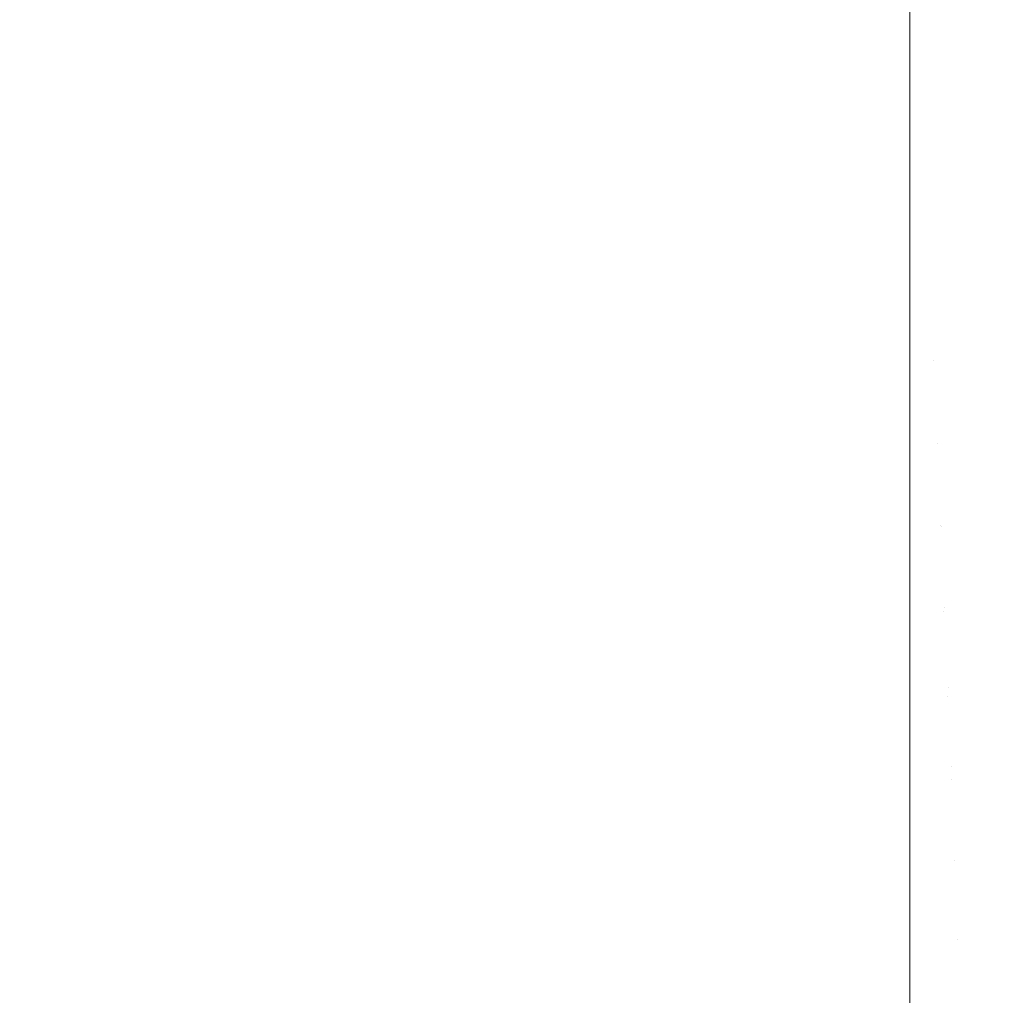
# Model space of a CAD drawing. Header units: centimetres. Extents: x -26 to 27.3, y -21.7 to -19.9.
# Tile 170 of 202: x 27.1687 to 27.2142, y -21.615 to -21.5698. Entities that reach past the tile are written whole.
import ezdxf

# ---------------------------------------------------------------- set-up
doc = ezdxf.new("R2010")
doc.units = ezdxf.units.CM
doc.header["$LTSCALE"] = 2.54
doc.layers.add('Lucido design-1', color=7, linetype='Continuous')

# ---------------------------------------------------------------- blocks, each defined once
blk = doc.blocks.new('Gruppo-4-1')
at = {"color": 7, "linetype": 'Continuous', "lineweight": 9}
for points, invisible_edges in [([(27.213862, -21.567064, 330.585783), (27.213553, -21.567227, 330.585783), (27.215485, -21.571058, 330.585336), (27.215954, -21.570809, 330.585336)], 15), ([(27.214163, -21.566887, 330.585783), (27.213862, -21.567064, 330.585783), (27.215954, -21.570809, 330.585336), (27.216412, -21.57054, 330.585336)], 15), ([(27.214456, -21.566698, 330.585783), (27.214163, -21.566887, 330.585783), (27.216412, -21.57054, 330.585336), (27.216858, -21.570252, 330.585336)], 15), ([(27.212918, -21.567515, 330.585783), (27.212591, -21.567638, 330.585783), (27.21402, -21.571682, 330.585336), (27.214517, -21.571495, 330.585336)], 15), ([(27.213239, -21.567378, 330.585783), (27.212918, -21.567515, 330.585783), (27.214517, -21.571495, 330.585336), (27.215005, -21.571287, 330.585336)], 15), ([(27.213553, -21.567227, 330.585783), (27.213239, -21.567378, 330.585783), (27.215005, -21.571287, 330.585336), (27.215485, -21.571058, 330.585336)], 15), ([(27.211585, -21.567923, 330.585783), (27.211242, -21.567989, 330.585783), (27.211967, -21.572217, 330.585336), (27.212488, -21.572116, 330.585336)], 15), ([(27.211924, -21.567842, 330.585783), (27.211585, -21.567923, 330.585783), (27.212488, -21.572116, 330.585336), (27.213005, -21.571993, 330.585336)], 15), ([(27.21226, -21.567747, 330.585783), (27.211924, -21.567842, 330.585783), (27.213005, -21.571993, 330.585336), (27.213516, -21.571849, 330.585336)], 15), ([(27.212591, -21.567638, 330.585783), (27.21226, -21.567747, 330.585783), (27.213516, -21.571849, 330.585336), (27.21402, -21.571682, 330.585336)], 15), ([(27.209853, -21.572397, 330.585336), (27.209853, -21.568368, 330.585756), (-25.890147, -21.568368, 330.585756), (-25.890147, -21.572397, 330.585336)], 10), ([(27.209853, -21.568368, 330.585756), (27.209853, -21.572397, 330.585336), (27.210384, -21.572386, 330.585336), (27.210202, -21.5681, 330.585783)], 14), ([(27.21055, -21.568078, 330.585783), (27.210202, -21.5681, 330.585783), (27.210384, -21.572386, 330.585336), (27.210914, -21.572352, 330.585336)], 15), ([(27.210897, -21.568041, 330.585783), (27.21055, -21.568078, 330.585783), (27.210914, -21.572352, 330.585336), (27.211442, -21.572296, 330.585336)], 15), ([(27.211242, -21.567989, 330.585783), (27.210897, -21.568041, 330.585783), (27.211442, -21.572296, 330.585336), (27.211967, -21.572217, 330.585336)], 15), ([(-25.890147, -21.569833, 329.786617), (-25.890147, -21.568602, 329.786519), (27.209853, -21.568602, 329.786519), (27.209853, -21.569833, 329.786617)], 10), ([(27.21628, -21.572235, 329.787095), (27.215736, -21.572503, 329.787095), (27.214056, -21.568901, 329.786617), (27.214445, -21.568709, 329.786617)], 15), ([(27.214614, -21.572968, 329.787095), (27.214039, -21.573163, 329.787095), (27.212844, -21.569373, 329.786617), (27.213254, -21.569233, 329.786617)], 15), ([(27.21518, -21.572748, 329.787095), (27.214614, -21.572968, 329.787095), (27.213254, -21.569233, 329.786617), (27.213659, -21.569076, 329.786617)], 15), ([(27.215736, -21.572503, 329.787095), (27.21518, -21.572748, 329.787095), (27.213659, -21.569076, 329.786617), (27.214056, -21.568901, 329.786617)], 15), ([(27.211066, -21.573754, 329.787095), (27.21046, -21.573794, 329.787095), (27.210287, -21.569824, 329.786617), (27.21072, -21.569795, 329.786617)], 15), ([(27.21167, -21.573688, 329.787095), (27.211066, -21.573754, 329.787095), (27.21072, -21.569795, 329.786617), (27.211151, -21.569748, 329.786617)], 15), ([(27.21227, -21.573596, 329.787095), (27.21167, -21.573688, 329.787095), (27.211151, -21.569748, 329.786617), (27.21158, -21.569682, 329.786617)], 15), ([(27.212866, -21.573477, 329.787095), (27.21227, -21.573596, 329.787095), (27.21158, -21.569682, 329.786617), (27.212006, -21.569597, 329.786617)], 15), ([(27.213456, -21.573333, 329.787095), (27.212866, -21.573477, 329.787095), (27.212006, -21.569597, 329.786617), (27.212427, -21.569494, 329.786617)], 15), ([(27.214039, -21.573163, 329.787095), (27.213456, -21.573333, 329.787095), (27.212427, -21.569494, 329.786617), (27.212844, -21.569373, 329.786617)], 15), ([(27.209853, -21.569833, 329.786617), (27.209853, -21.572939, 329.786991), (-25.890147, -21.572939, 329.786991), (-25.890147, -21.569833, 329.786617)], 10), ([(27.209853, -21.572939, 329.786991), (27.209853, -21.569833, 329.786617), (27.210287, -21.569824, 329.786617), (27.21046, -21.573794, 329.787095)], 14), ([(27.214517, -21.571495, 330.585336), (27.21402, -21.571682, 330.585336), (27.215439, -21.575698, 330.584706), (27.216105, -21.575447, 330.584706)], 15), ([(27.213005, -21.571993, 330.585336), (27.212488, -21.572116, 330.585336), (27.213386, -21.57628, 330.584706), (27.214078, -21.576115, 330.584706)], 15), ([(27.213516, -21.571849, 330.585336), (27.213005, -21.571993, 330.585336), (27.214078, -21.576115, 330.584706), (27.214763, -21.575921, 330.584706)], 15), ([(27.21402, -21.571682, 330.585336), (27.213516, -21.571849, 330.585336), (27.214763, -21.575921, 330.584706), (27.215439, -21.575698, 330.584706)], 15), ([(-25.890147, -21.572397, 330.585336), (-25.890147, -21.572589, 330.585308), (27.209853, -21.572589, 330.585308), (27.209853, -21.572397, 330.585336)], 10), ([(27.210384, -21.572386, 330.585336), (27.209853, -21.572397, 330.585336), (27.209853, -21.572589, 330.585308)], 9), ([(27.209853, -21.572589, 330.585308), (27.209853, -21.576656, 330.584706), (27.210565, -21.576641, 330.584706), (27.210384, -21.572386, 330.585336)], 14), ([(27.210914, -21.572352, 330.585336), (27.210384, -21.572386, 330.585336), (27.210565, -21.576641, 330.584706), (27.211275, -21.576596, 330.584706)], 15), ([(27.211442, -21.572296, 330.585336), (27.210914, -21.572352, 330.585336), (27.211275, -21.576596, 330.584706), (27.211983, -21.57652, 330.584706)], 15), ([(27.211967, -21.572217, 330.585336), (27.211442, -21.572296, 330.585336), (27.211983, -21.57652, 330.584706), (27.212687, -21.576415, 330.584706)], 15), ([(27.212488, -21.572116, 330.585336), (27.211967, -21.572217, 330.585336), (27.212687, -21.576415, 330.584706), (27.213386, -21.57628, 330.584706)], 15), ([(27.209853, -21.576656, 330.584706), (27.209853, -21.572589, 330.585308), (-25.890147, -21.572589, 330.585308), (-25.890147, -21.576656, 330.584706)], 10), ([(-25.890147, -21.573807, 329.787095), (-25.890147, -21.572939, 329.786991), (27.209853, -21.572939, 329.786991), (27.209853, -21.573807, 329.787095)], 10), ([(27.21046, -21.573794, 329.787095), (27.209853, -21.573807, 329.787095), (27.209853, -21.572939, 329.786991)], 9), ([(27.215967, -21.576686, 329.787732), (27.215229, -21.576937, 329.787732), (27.214039, -21.573163, 329.787095), (27.214614, -21.572968, 329.787095)], 15), ([(27.21448, -21.577155, 329.787732), (27.213722, -21.577341, 329.787732), (27.212866, -21.573477, 329.787095), (27.213456, -21.573333, 329.787095)], 15), ([(27.215229, -21.576937, 329.787732), (27.21448, -21.577155, 329.787732), (27.213456, -21.573333, 329.787095), (27.214039, -21.573163, 329.787095)], 15), ([(27.209853, -21.573807, 329.787095), (27.209853, -21.577251, 329.78765), (-25.890147, -21.577251, 329.78765), (-25.890147, -21.573807, 329.787095)], 10), ([(27.209853, -21.577251, 329.78765), (27.209853, -21.573807, 329.787095), (27.21046, -21.573794, 329.787095), (27.210633, -21.577747, 329.787732)], 14), ([(27.211411, -21.577696, 329.787732), (27.210633, -21.577747, 329.787732), (27.21046, -21.573794, 329.787095), (27.211066, -21.573754, 329.787095)], 15), ([(27.212186, -21.577612, 329.787732), (27.211411, -21.577696, 329.787732), (27.211066, -21.573754, 329.787095), (27.21167, -21.573688, 329.787095)], 15), ([(27.212957, -21.577493, 329.787732), (27.212186, -21.577612, 329.787732), (27.21167, -21.573688, 329.787095), (27.21227, -21.573596, 329.787095)], 15), ([(27.213722, -21.577341, 329.787732), (27.212957, -21.577493, 329.787732), (27.21227, -21.573596, 329.787095), (27.212866, -21.573477, 329.787095)], 15), ([(27.214078, -21.576115, 330.584706), (27.213386, -21.57628, 330.584706), (27.214275, -21.580406, 330.583894), (27.215142, -21.5802, 330.583894)], 15), ([(27.214763, -21.575921, 330.584706), (27.214078, -21.576115, 330.584706), (27.215142, -21.5802, 330.583894), (27.215999, -21.579957, 330.583894)], 15), ([(27.211275, -21.576596, 330.584706), (27.210565, -21.576641, 330.584706), (27.210744, -21.580858, 330.583894), (27.211633, -21.580801, 330.583894)], 15), ([(27.211983, -21.57652, 330.584706), (27.211275, -21.576596, 330.584706), (27.211633, -21.580801, 330.583894), (27.212519, -21.580707, 330.583894)], 15), ([(27.212687, -21.576415, 330.584706), (27.211983, -21.57652, 330.584706), (27.212519, -21.580707, 330.583894), (27.2134, -21.580575, 330.583894)], 15), ([(27.213386, -21.57628, 330.584706), (27.212687, -21.576415, 330.584706), (27.2134, -21.580575, 330.583894), (27.214275, -21.580406, 330.583894)], 15), ([(-25.890147, -21.576656, 330.584706), (-25.890147, -21.576788, 330.58468), (27.209853, -21.576788, 330.58468), (27.209853, -21.576656, 330.584706)], 10), ([(27.209853, -21.580877, 330.583894), (27.209853, -21.576788, 330.58468), (-25.890147, -21.576788, 330.58468), (-25.890147, -21.580877, 330.583894)], 10), ([(27.210565, -21.576641, 330.584706), (27.209853, -21.576656, 330.584706), (27.209853, -21.576788, 330.58468)], 9), ([(27.209853, -21.576788, 330.58468), (27.209853, -21.580877, 330.583894), (27.210744, -21.580858, 330.583894), (27.210565, -21.576641, 330.584706)], 14), ([(-25.890147, -21.577764, 329.787732), (-25.890147, -21.577251, 329.78765), (27.209853, -21.577251, 329.78765), (27.209853, -21.577764, 329.787732)], 10), ([(27.210633, -21.577747, 329.787732), (27.209853, -21.577764, 329.787732), (27.209853, -21.577251, 329.78765)], 9), ([(27.21364, -21.581367, 329.788529), (27.2127, -21.581511, 329.788529), (27.212186, -21.577612, 329.787732), (27.212957, -21.577493, 329.787732)], 15), ([(27.214574, -21.581181, 329.788529), (27.21364, -21.581367, 329.788529), (27.212957, -21.577493, 329.787732), (27.213722, -21.577341, 329.787732)], 15), ([(27.215498, -21.580955, 329.788529), (27.214574, -21.581181, 329.788529), (27.213722, -21.577341, 329.787732), (27.21448, -21.577155, 329.787732)], 15), ([(27.209853, -21.577764, 329.787732), (27.209853, -21.581531, 329.788495), (-25.890147, -21.581531, 329.788495), (-25.890147, -21.577764, 329.787732)], 10), ([(27.209853, -21.581531, 329.788495), (27.209853, -21.577764, 329.787732), (27.210633, -21.577747, 329.787732), (27.210804, -21.581677, 329.788529)], 14), ([(27.211754, -21.581615, 329.788529), (27.210804, -21.581677, 329.788529), (27.210633, -21.577747, 329.787732), (27.211411, -21.577696, 329.787732)], 15), ([(27.2127, -21.581511, 329.788529), (27.211754, -21.581615, 329.788529), (27.211411, -21.577696, 329.787732), (27.212186, -21.577612, 329.787732)], 15), ([(27.212519, -21.580707, 330.583894), (27.211633, -21.580801, 330.583894), (27.211987, -21.584962, 330.582904), (27.213049, -21.584848, 330.582904)], 15), ([(27.2134, -21.580575, 330.583894), (27.212519, -21.580707, 330.583894), (27.213049, -21.584848, 330.582904), (27.214106, -21.58469, 330.582904)], 15), ([(27.214275, -21.580406, 330.583894), (27.2134, -21.580575, 330.583894), (27.214106, -21.58469, 330.582904), (27.215155, -21.584487, 330.582904)], 15), ([(-25.890147, -21.580877, 330.583894), (-25.890147, -21.580956, 330.583875), (27.209853, -21.580956, 330.583875), (27.209853, -21.580877, 330.583894)], 10), ([(27.209853, -21.585052, 330.582904), (27.209853, -21.580956, 330.583875), (-25.890147, -21.580956, 330.583875), (-25.890147, -21.585052, 330.582904)], 10), ([(27.210744, -21.580858, 330.583894), (27.209853, -21.580877, 330.583894), (27.209853, -21.580956, 330.583875)], 9), ([(27.209853, -21.580956, 330.583875), (27.209853, -21.585052, 330.582904), (27.210921, -21.585029, 330.582904), (27.210744, -21.580858, 330.583894)], 14), ([(27.211633, -21.580801, 330.583894), (27.210744, -21.580858, 330.583894), (27.210921, -21.585029, 330.582904), (27.211987, -21.584962, 330.582904)], 15), ([(27.215418, -21.584992, 329.789484), (27.214318, -21.585211, 329.789484), (27.21364, -21.581367, 329.788529), (27.214574, -21.581181, 329.788529)], 15), ([(-25.890147, -21.581698, 329.788529), (-25.890147, -21.581531, 329.788495), (27.209853, -21.581531, 329.788495), (27.209853, -21.581698, 329.788529)], 10), ([(27.210804, -21.581677, 329.788529), (27.209853, -21.581698, 329.788529), (27.209853, -21.581531, 329.788495)], 9), ([(27.212094, -21.585504, 329.789484), (27.210975, -21.585577, 329.789484), (27.210804, -21.581677, 329.788529), (27.211754, -21.581615, 329.788529)], 15), ([(27.213209, -21.585381, 329.789484), (27.212094, -21.585504, 329.789484), (27.211754, -21.581615, 329.788529), (27.2127, -21.581511, 329.788529)], 15), ([(27.214318, -21.585211, 329.789484), (27.213209, -21.585381, 329.789484), (27.2127, -21.581511, 329.788529), (27.21364, -21.581367, 329.788529)], 15), ([(27.209853, -21.581698, 329.788529), (27.209853, -21.585601, 329.789484), (-25.890147, -21.585601, 329.789484), (-25.890147, -21.581698, 329.788529)], 10), ([(27.210975, -21.585577, 329.789484), (27.209853, -21.585601, 329.789484), (27.209853, -21.581698, 329.788529), (27.210804, -21.581677, 329.788529)], 13), ([(27.214106, -21.58469, 330.582904), (27.213049, -21.584848, 330.582904), (27.213573, -21.588938, 330.581737), (27.214803, -21.588754, 330.581737)], 15), ([(27.215155, -21.584487, 330.582904), (27.214106, -21.58469, 330.582904), (27.214803, -21.588754, 330.581737), (27.216023, -21.588517, 330.581737)], 15), ([(-25.890147, -21.58917, 330.581738), (27.209853, -21.58917, 330.581738), (27.209853, -21.585086, 330.582894), (-25.890147, -21.585086, 330.582894)], 5), ([(27.210921, -21.585029, 330.582904), (27.209853, -21.585052, 330.582904), (27.209853, -21.585086, 330.582894)], 9), ([(27.209853, -21.585086, 330.582894), (27.209853, -21.589175, 330.581737), (27.211096, -21.589148, 330.581737), (27.210921, -21.585029, 330.582904)], 14), ([(27.211987, -21.584962, 330.582904), (27.210921, -21.585029, 330.582904), (27.211096, -21.589148, 330.581737), (27.212337, -21.589069, 330.581737)], 15), ([(27.213049, -21.584848, 330.582904), (27.211987, -21.584962, 330.582904), (27.212337, -21.589069, 330.581737), (27.213573, -21.588938, 330.581737)], 15), ([(27.21499, -21.589019, 329.790596), (27.213714, -21.589215, 329.790596), (27.213209, -21.585381, 329.789484), (27.214318, -21.585211, 329.789484)], 15), ([(27.209853, -21.585601, 329.789484), (27.209853, -21.585769, 329.789532), (-25.890147, -21.585769, 329.789532), (-25.890147, -21.585601, 329.789484)], 10), ([(27.210975, -21.585577, 329.789484), (27.211143, -21.58944, 329.790596), (27.209853, -21.589468, 329.790596), (27.209853, -21.585769, 329.789532)], 11), ([(27.209853, -21.585769, 329.789532), (27.209853, -21.585601, 329.789484), (27.210975, -21.585577, 329.789484)], 10), ([(27.212431, -21.589355, 329.790596), (27.211143, -21.58944, 329.790596), (27.210975, -21.585577, 329.789484), (27.212094, -21.585504, 329.789484)], 15), ([(27.213714, -21.589215, 329.790596), (27.212431, -21.589355, 329.790596), (27.212094, -21.585504, 329.789484), (27.213209, -21.585381, 329.789484)], 15), ([(-25.890147, -21.589468, 329.790596), (-25.890147, -21.585769, 329.789532), (27.209853, -21.585769, 329.789532), (27.209853, -21.589468, 329.790596)], 10), ([(27.213573, -21.588938, 330.581737), (27.212337, -21.589069, 330.581737), (27.212681, -21.593118, 330.580397), (27.214089, -21.592968, 330.580397)], 15), ([(27.214803, -21.588754, 330.581737), (27.213573, -21.588938, 330.581737), (27.214089, -21.592968, 330.580397), (27.215489, -21.592758, 330.580397)], 15), ([(-25.890147, -21.593202, 330.580408), (27.209853, -21.593202, 330.580408), (27.209853, -21.58917, 330.581738), (-25.890147, -21.58917, 330.581738)], 5), ([(27.211268, -21.593208, 330.580397), (27.211096, -21.589148, 330.581737), (27.209853, -21.589175, 330.581737), (27.209853, -21.593202, 330.580408)], 11), ([(27.212337, -21.589069, 330.581737), (27.211096, -21.589148, 330.581737), (27.211268, -21.593208, 330.580397), (27.212681, -21.593118, 330.580397)], 15), ([(27.212764, -21.593164, 329.791865), (27.21131, -21.593259, 329.791865), (27.211143, -21.58944, 329.790596), (27.212431, -21.589355, 329.790596)], 15), ([(27.214213, -21.593005, 329.791865), (27.212764, -21.593164, 329.791865), (27.212431, -21.589355, 329.790596), (27.213714, -21.589215, 329.790596)], 15), ([(27.215653, -21.592784, 329.791865), (27.214213, -21.593005, 329.791865), (27.213714, -21.589215, 329.790596), (27.21499, -21.589019, 329.790596)], 15), ([(27.209853, -21.589468, 329.790596), (27.209853, -21.589956, 329.790758), (-25.890147, -21.589956, 329.790758), (-25.890147, -21.589468, 329.790596)], 10), ([(27.211143, -21.58944, 329.790596), (27.21131, -21.593259, 329.791865), (27.209853, -21.593291, 329.791865), (27.209853, -21.589956, 329.790758)], 11), ([(27.209853, -21.589956, 329.790758), (27.209853, -21.589468, 329.790596), (27.211143, -21.58944, 329.790596)], 10), ([(-25.890147, -21.593291, 329.791865), (-25.890147, -21.589956, 329.790758), (27.209853, -21.589956, 329.790758), (27.209853, -21.593291, 329.791865)], 10), ([(27.214089, -21.592968, 330.580397), (27.212681, -21.593118, 330.580397), (27.21302, -21.597099, 330.578886), (27.214597, -21.596931, 330.578886)], 15), ([(27.214706, -21.596747, 329.793289), (27.213093, -21.596923, 329.793289), (27.212764, -21.593164, 329.791865), (27.214213, -21.593005, 329.791865)], 15), ([(27.215489, -21.592758, 330.580397), (27.214089, -21.592968, 330.580397), (27.214597, -21.596931, 330.578886), (27.216164, -21.596697, 330.578886)], 15), ([(27.216309, -21.5965, 329.793289), (27.214706, -21.596747, 329.793289), (27.214213, -21.593005, 329.791865), (27.215653, -21.592784, 329.791865)], 15), ([(-25.890147, -21.593238, 330.580397), (-25.890147, -21.597173, 330.578909), (27.209853, -21.597173, 330.578909), (27.209853, -21.593238, 330.580397)], 10), ([(27.209853, -21.593291, 329.791865), (27.209853, -21.594085, 329.792165), (-25.890147, -21.594085, 329.792165), (-25.890147, -21.593291, 329.791865)], 10), ([(27.209853, -21.593202, 330.580408), (27.209853, -21.593238, 330.580397), (27.211268, -21.593208, 330.580397)], 10), ([(27.211438, -21.5972, 330.578886), (27.211268, -21.593208, 330.580397), (27.209853, -21.593238, 330.580397), (27.209853, -21.597173, 330.578909)], 11), ([(27.21131, -21.593259, 329.791865), (27.211475, -21.597029, 329.793289), (27.209853, -21.597065, 329.793289), (27.209853, -21.594085, 329.792165)], 11), ([(27.209853, -21.594085, 329.792165), (27.209853, -21.593291, 329.791865), (27.21131, -21.593259, 329.791865)], 10), ([(27.212681, -21.593118, 330.580397), (27.211268, -21.593208, 330.580397), (27.211438, -21.5972, 330.578886), (27.21302, -21.597099, 330.578886)], 15), ([(27.213093, -21.596923, 329.793289), (27.211475, -21.597029, 329.793289), (27.21131, -21.593259, 329.791865), (27.212764, -21.593164, 329.791865)], 15), ([(-25.890147, -21.597065, 329.793289), (-25.890147, -21.594085, 329.792165), (27.209853, -21.594085, 329.792165), (27.209853, -21.597065, 329.793289)], 10), ([(27.209853, -21.597065, 329.793289), (27.209853, -21.59815, 329.793749), (-25.890147, -21.59815, 329.793749), (-25.890147, -21.597065, 329.793289)], 10), ([(27.211475, -21.597029, 329.793289), (27.211637, -21.600743, 329.794865), (27.209853, -21.600782, 329.794865), (27.209853, -21.59815, 329.793749)], 11), ([(27.209853, -21.59815, 329.793749), (27.209853, -21.597065, 329.793289), (27.211475, -21.597029, 329.793289)], 10), ([(27.21302, -21.597099, 330.578886), (27.211438, -21.5972, 330.578886), (27.211604, -21.601119, 330.577209), (27.213353, -21.601008, 330.577209)], 15), ([(27.213417, -21.600626, 329.794865), (27.211637, -21.600743, 329.794865), (27.211475, -21.597029, 329.793289), (27.213093, -21.596923, 329.793289)], 15), ([(27.214597, -21.596931, 330.578886), (27.21302, -21.597099, 330.578886), (27.213353, -21.601008, 330.577209), (27.215095, -21.600822, 330.577209)], 15), ([(27.215191, -21.600432, 329.794865), (27.213417, -21.600626, 329.794865), (27.213093, -21.596923, 329.793289), (27.214706, -21.596747, 329.793289)], 15), ([(-25.890147, -21.597234, 330.578886), (-25.890147, -21.601077, 330.577243), (27.209853, -21.601077, 330.577243), (27.209853, -21.597234, 330.578886)], 10), ([(27.209853, -21.597173, 330.578909), (27.209853, -21.597234, 330.578886), (27.211438, -21.5972, 330.578886)], 10), ([(27.211604, -21.601119, 330.577209), (27.211438, -21.5972, 330.578886), (27.209853, -21.597234, 330.578886), (27.209853, -21.601077, 330.577243)], 11), ([(-25.890147, -21.600782, 329.794865), (-25.890147, -21.59815, 329.793749), (27.209853, -21.59815, 329.793749), (27.209853, -21.600782, 329.794865)], 10), ([(27.209853, -21.600782, 329.794865), (27.209853, -21.602142, 329.795508), (-25.890147, -21.602142, 329.795508), (-25.890147, -21.600782, 329.794865)], 10), ([(27.211637, -21.600743, 329.794865), (27.211796, -21.604394, 329.796592), (27.209853, -21.604436, 329.796592), (27.209853, -21.602142, 329.795508)], 11), ([(27.209853, -21.602142, 329.795508), (27.209853, -21.600782, 329.794865), (27.211637, -21.600743, 329.794865)], 10), ([(27.213736, -21.604267, 329.796592), (27.211796, -21.604394, 329.796592), (27.211637, -21.600743, 329.794865), (27.213417, -21.600626, 329.794865)], 15), ([(27.215668, -21.604055, 329.796592), (27.213736, -21.604267, 329.796592), (27.213417, -21.600626, 329.794865), (27.215191, -21.600432, 329.794865)], 15), ([(27.209853, -21.601156, 330.577209), (27.209853, -21.601077, 330.577243), (-25.890147, -21.601077, 330.577243), (-25.890147, -21.601156, 330.577209)], 10), ([(-25.890147, -21.601156, 330.577209), (-25.890147, -21.604907, 330.575412), (27.209853, -21.604907, 330.575412), (27.209853, -21.601156, 330.577209)], 10), ([(27.209853, -21.601077, 330.577243), (27.209853, -21.601156, 330.577209), (27.211604, -21.601119, 330.577209)], 10), ([(27.211768, -21.604958, 330.575368), (27.211604, -21.601119, 330.577209), (27.209853, -21.601156, 330.577209), (27.209853, -21.604907, 330.575412)], 11), ([(27.213353, -21.601008, 330.577209), (27.211604, -21.601119, 330.577209), (27.211768, -21.604958, 330.575368), (27.213679, -21.604836, 330.575368)], 15), ([(27.215095, -21.600822, 330.577209), (27.213353, -21.601008, 330.577209), (27.213679, -21.604836, 330.575368), (27.215583, -21.604633, 330.575368)], 15), ([(-25.890147, -21.604436, 329.796592), (-25.890147, -21.602142, 329.795508), (27.209853, -21.602142, 329.795508), (27.209853, -21.604436, 329.796592)], 10), ([(27.211796, -21.604394, 329.796592), (27.211953, -21.607976, 329.798468), (27.209853, -21.608022, 329.798468), (27.209853, -21.606053, 329.797438)], 11), ([(27.209853, -21.606053, 329.797438), (27.209853, -21.604436, 329.796592), (27.211796, -21.604394, 329.796592)], 10), ([(27.214048, -21.607839, 329.798468), (27.211953, -21.607976, 329.798468), (27.211796, -21.604394, 329.796592), (27.213736, -21.604267, 329.796592)], 15), ([(27.216136, -21.60761, 329.798468), (27.214048, -21.607839, 329.798468), (27.213736, -21.604267, 329.796592), (27.215668, -21.604055, 329.796592)], 15), ([(27.209853, -21.604436, 329.796592), (27.209853, -21.606053, 329.797438), (-25.890147, -21.606053, 329.797438), (-25.890147, -21.604436, 329.796592)], 10), ([(27.213679, -21.604836, 330.575368), (27.211768, -21.604958, 330.575368), (27.211927, -21.60871, 330.573369), (27.213997, -21.608578, 330.573369)], 15), ([(27.215583, -21.604633, 330.575368), (27.213679, -21.604836, 330.575368), (27.213997, -21.608578, 330.573369), (27.21606, -21.608358, 330.573369)], 15), ([(27.209853, -21.604999, 330.575368), (27.209853, -21.604907, 330.575412), (-25.890147, -21.604907, 330.575412), (-25.890147, -21.604999, 330.575368)], 10), ([(-25.890147, -21.604999, 330.575368), (-25.890147, -21.608656, 330.573421), (27.209853, -21.608656, 330.573421), (27.209853, -21.604999, 330.575368)], 10), ([(27.209853, -21.604907, 330.575412), (27.209853, -21.604999, 330.575368), (27.211768, -21.604958, 330.575368)], 10), ([(27.211927, -21.60871, 330.573369), (27.211768, -21.604958, 330.575368), (27.209853, -21.604999, 330.575368), (27.209853, -21.608656, 330.573421)], 11), ([(-25.890147, -21.608022, 329.798468), (-25.890147, -21.606053, 329.797438), (27.209853, -21.606053, 329.797438), (27.209853, -21.608022, 329.798468)], 10), ([(27.216594, -21.611091, 329.800489), (27.214354, -21.611336, 329.800489), (27.214048, -21.607839, 329.798468), (27.216136, -21.60761, 329.798468)], 15), ([(27.209853, -21.608022, 329.798468), (27.209853, -21.609878, 329.799537), (-25.890147, -21.609878, 329.799537), (-25.890147, -21.608022, 329.798468)], 10), ([(27.209853, -21.609878, 329.799537), (27.209853, -21.608022, 329.798468), (27.211953, -21.607976, 329.798468), (27.212106, -21.611483, 329.800489)], 14), ([(27.214354, -21.611336, 329.800489), (27.212106, -21.611483, 329.800489), (27.211953, -21.607976, 329.798468), (27.214048, -21.607839, 329.798468)], 15), ([(27.21606, -21.608358, 330.573369), (27.213997, -21.608578, 330.573369), (27.214308, -21.612227, 330.571214), (27.216525, -21.611991, 330.571214)], 15), ([(27.209853, -21.608754, 330.573369), (27.209853, -21.608656, 330.573421), (-25.890147, -21.608656, 330.573421), (-25.890147, -21.608754, 330.573369)], 10), ([(-25.890147, -21.608754, 330.573369), (-25.890147, -21.612318, 330.571272), (27.209853, -21.612318, 330.571272), (27.209853, -21.608754, 330.573369)], 10), ([(27.209853, -21.608656, 330.573421), (27.209853, -21.608754, 330.573369), (27.211927, -21.60871, 330.573369)], 10), ([(27.212082, -21.612369, 330.571214), (27.211927, -21.60871, 330.573369), (27.209853, -21.608754, 330.573369), (27.209853, -21.612318, 330.571272)], 11), ([(27.213997, -21.608578, 330.573369), (27.211927, -21.60871, 330.573369), (27.212082, -21.612369, 330.571214), (27.214308, -21.612227, 330.571214)], 15), ([(-25.890147, -21.611532, 329.800489), (-25.890147, -21.609878, 329.799537), (27.209853, -21.609878, 329.799537), (27.209853, -21.611532, 329.800489)], 10), ([(27.212106, -21.611483, 329.800489), (27.209853, -21.611532, 329.800489), (27.209853, -21.609878, 329.799537)], 9), ([(27.209853, -21.611532, 329.800489), (27.209853, -21.613607, 329.801799), (-25.890147, -21.613607, 329.801799), (-25.890147, -21.611532, 329.800489)], 10), ([(27.209853, -21.613607, 329.801799), (27.209853, -21.611532, 329.800489), (27.212106, -21.611483, 329.800489), (27.212255, -21.614909, 329.802654)], 14), ([(27.214653, -21.614752, 329.802654), (27.212255, -21.614909, 329.802654), (27.212106, -21.611483, 329.800489), (27.214354, -21.611336, 329.800489)], 15), ([(27.209853, -21.612417, 330.571214), (27.209853, -21.612318, 330.571272), (-25.890147, -21.612318, 330.571272), (-25.890147, -21.612417, 330.571214)], 10), ([(-25.890147, -21.612417, 330.571214), (-25.890147, -21.615884, 330.56897), (27.209853, -21.615884, 330.56897), (27.209853, -21.612417, 330.571214)], 10), ([(27.209853, -21.612318, 330.571272), (27.209853, -21.612417, 330.571214), (27.212082, -21.612369, 330.571214)], 10), ([(27.212234, -21.61593, 330.568908), (27.212082, -21.612369, 330.571214), (27.209853, -21.612417, 330.571214), (27.209853, -21.615884, 330.56897)], 11), ([(27.214308, -21.612227, 330.571214), (27.212082, -21.612369, 330.571214), (27.212234, -21.61593, 330.568908), (27.21461, -21.615778, 330.568908)], 15), ([(-25.890147, -21.614962, 329.802654), (-25.890147, -21.613607, 329.801799), (27.209853, -21.613607, 329.801799), (27.209853, -21.614962, 329.802654)], 10), ([(27.212255, -21.614909, 329.802654), (27.209853, -21.614962, 329.802654), (27.209853, -21.613607, 329.801799)], 9), ([(27.209853, -21.617235, 329.804221), (27.209853, -21.614962, 329.802654), (27.212255, -21.614909, 329.802654), (27.212401, -21.618248, 329.804957)], 14), ([(27.214944, -21.618081, 329.804957), (27.212401, -21.618248, 329.804957), (27.212255, -21.614909, 329.802654), (27.214653, -21.614752, 329.802654)], 15)]:
    blk.add_3dface(points, dxfattribs=dict(at, invisible_edges=invisible_edges))

msp = doc.modelspace()

# ---------------------------------------------------------------- block references
at = {"layer": 'Lucido design-1', "color": 7}
msp.add_blockref('Gruppo-4-1', (0, 0), dxfattribs=at)

doc.saveas('drawing.dxf')
